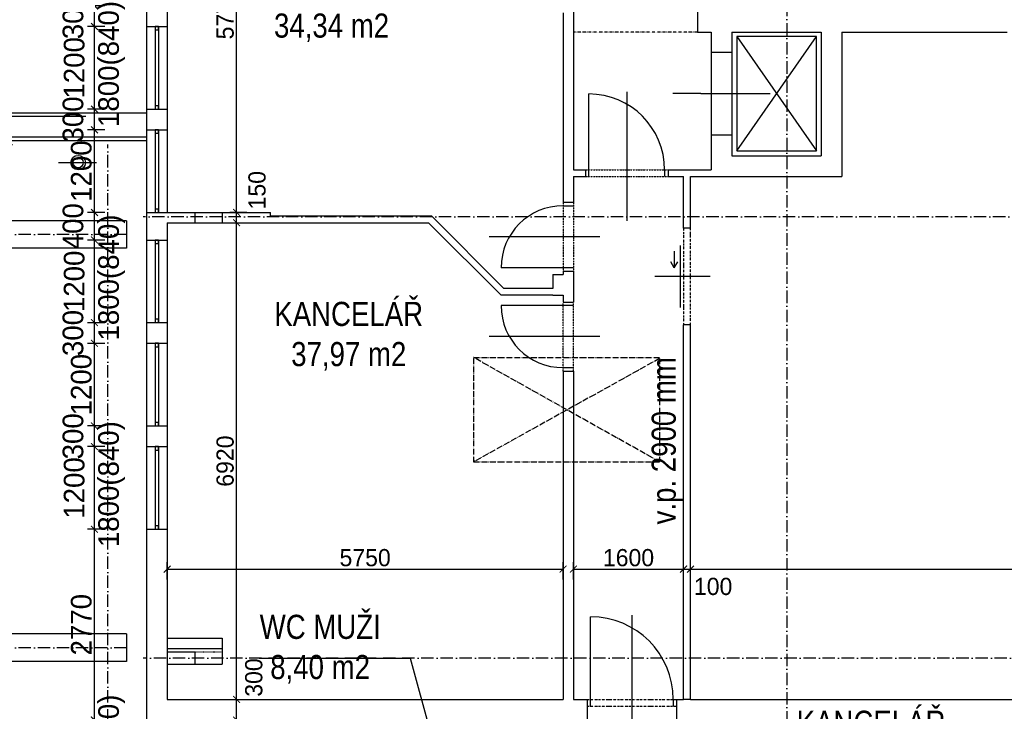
# Model space of a CAD drawing. Header units: millimetres. Extents: x -637441 to -130928, y -380379 to -53767.
# Tile 48 of 193: x -470113 to -455814, y -269380 to -259339. Entities that reach past the tile are written whole.
import ezdxf

# ---------------------------------------------------------------- set-up
doc = ezdxf.new("R2010")
doc.units = ezdxf.units.MM
doc.header["$LTSCALE"] = 10
for name, pattern in [('ACAD_ISO02W100', [15, 12, -3]), ('ACAD_ISO03W100', [30, 12, -18]), ('ACAD_ISO05W100', [34, 24, -3, 0.5, -3, 0.5, -3]), ('ACAD_ISO10W100', [18.5, 12, -3, 0.5, -3]), ('ACAD_ISO12W100', [22, 12, -3, 0.5, -3, 0.5, -3]), ('DASHDOT', [25.4, 12.7, -6.35, 0, -6.35])]:
    doc.linetypes.add(name, pattern=pattern)
for name, color, linetype in [('6_Slabě', 105, 'Continuous'), ('Kóty', 7, 'Continuous'), ('Osy', 1, 'DASHDOT'), ('POPIS', 7, 'Continuous'), ('SLABE', 7, 'Continuous'), ('SLABĚ', 7, 'Continuous'), ('Výplně otvorů', 7, 'Continuous'), ('ZDIVO', 6, 'Continuous')]:
    doc.layers.add(name, color=color, linetype=linetype)
doc.styles.add('NARROW', font='txt')
doc.styles.add('TGV styl', font='txt')
doc.dimstyles.new('VNITŘEK 1-200', dxfattribs={"dimtxt": 250, "dimasz": 100, "dimexe": 100, "dimexo": 250, "dimgap": 40, "dimtad": 1, "dimdec": 0, "dimzin": 0, "dimdsep": 46, "dimtxsty": 'TGV styl', "dimblk1": 'ARCHTICK', "dimblk2": 'ARCHTICK', "dimsah": 1, "dimcen": 0.09, "dimclrd": 256, "dimclre": 256, "dimclrt": 220, "dimadec": 0, "dimazin": 0, "dimtfac": 1, "dimtdec": 0, "dimtofl": 0, "dimtmove": 2, "dimatfit": 3, "dimldrblk": 'ARCHTICK', "dimfxl": 150, "dimfxlon": 1, "dimtolj": 1, "dimtzin": 0, "dimarcsym": 0})
doc.dimstyles.new('VNĚJŠEK 1-100', dxfattribs={"dimtxt": 300, "dimasz": 100, "dimexe": 100, "dimexo": 250, "dimgap": 40, "dimtad": 1, "dimdec": 0, "dimzin": 0, "dimdsep": 46, "dimtxsty": 'TGV styl', "dimblk1": 'ARCHTICK', "dimblk2": 'ARCHTICK', "dimsah": 1, "dimcen": 0.09, "dimclrd": 256, "dimclre": 256, "dimclrt": 220, "dimadec": 0, "dimazin": 0, "dimtfac": 1, "dimtdec": 0, "dimtofl": 0, "dimtmove": 2, "dimatfit": 3, "dimldrblk": 'ARCHTICK', "dimfxl": 350, "dimfxlon": 1, "dimtolj": 1, "dimtzin": 0, "dimarcsym": 0})

# ---------------------------------------------------------------- blocks, each defined once
blk = doc.blocks.new('_ArchTick')
at = {"color": 0, "const_width": 0.15}
blk.add_lwpolyline([(-0.5, -0.5), (0.5, 0.5)], dxfattribs=at)
blk = doc.blocks.new('*D376')
at = {"layer": 'DEFPOINTS', "color": 0, "ltscale": 0.35}
for p in [(-467971, -269208), (-466963, -269208), (-467971, -269508)]:
    blk.add_point(p, dxfattribs=at)
at = {"layer": 'Kóty', "lineweight": -2, "ltscale": 0.35}
for p, q in [((-467113, -269208), (-466863, -269208)), ((-466963, -269508), (-466963, -269208)), ((-467113, -269508), (-466863, -269508))]:
    blk.add_line(p, q, dxfattribs=at)
at = {"layer": 'Kóty', "lineweight": -2, "ltscale": 0.35, "xscale": 100, "yscale": 100, "zscale": 100}
for p, rotation in [((-466963, -269208), 90), ((-466963, -269508), 270)]:
    blk.add_blockref('_ArchTick', p, dxfattribs=dict(at, rotation=rotation))
at = {"layer": 'Kóty', "color": 220, "ltscale": 0.35, "insert": (-466712, -268890), "char_height": 250, "attachment_point": 5, "rotation": 90, "style": 'TGV styl'}
blk.add_mtext('\\A1;300', dxfattribs=at)
blk = doc.blocks.new('*D377')
at = {"layer": 'DEFPOINTS', "color": 0, "ltscale": 0.35}
for p in [(-467971, -262288), (-466963, -262288), (-467971, -269208)]:
    blk.add_point(p, dxfattribs=at)
at = {"layer": 'Kóty', "lineweight": -2, "ltscale": 0.35}
for p, q in [((-467113, -262288), (-466863, -262288)), ((-466963, -269208), (-466963, -262288)), ((-467113, -269208), (-466863, -269208))]:
    blk.add_line(p, q, dxfattribs=at)
at = {"layer": 'Kóty', "lineweight": -2, "ltscale": 0.35, "xscale": 100, "yscale": 100, "zscale": 100}
for p, rotation in [((-466963, -262288), 90), ((-466963, -269208), 270)]:
    blk.add_blockref('_ArchTick', p, dxfattribs=dict(at, rotation=rotation))
at = {"layer": 'Kóty', "color": 220, "ltscale": 0.35, "insert": (-467128, -265748), "char_height": 250, "attachment_point": 5, "rotation": 90, "style": 'TGV styl'}
blk.add_mtext('\\A1;6920', dxfattribs=at)
blk = doc.blocks.new('*D58')
at = {"layer": 'DEFPOINTS', "color": 0, "ltscale": 0.35}
for p in [(-467971, -262138), (-466963, -262138), (-467971, -262288)]:
    blk.add_point(p, dxfattribs=at)
at = {"layer": 'Kóty', "lineweight": -2, "ltscale": 0.35}
for p, q in [((-467113, -262138), (-466863, -262138)), ((-466963, -262288), (-466963, -262138)), ((-467113, -262288), (-466863, -262288))]:
    blk.add_line(p, q, dxfattribs=at)
at = {"layer": 'Kóty', "lineweight": -2, "ltscale": 0.35, "xscale": 100, "yscale": 100, "zscale": 100}
for p, rotation in [((-466963, -262138), 90), ((-466963, -262288), 270)]:
    blk.add_blockref('_ArchTick', p, dxfattribs=dict(at, rotation=rotation))
at = {"layer": 'Kóty', "color": 220, "ltscale": 0.35, "insert": (-466665, -261815), "char_height": 250, "attachment_point": 5, "rotation": 90, "style": 'TGV styl'}
blk.add_mtext('\\A1;150', dxfattribs=at)
blk = doc.blocks.new('*D59')
at = {"layer": 'DEFPOINTS', "color": 0, "ltscale": 0.35}
for p in [(-467171, -256368), (-466963, -256368), (-466471, -262138)]:
    blk.add_point(p, dxfattribs=at)
at = {"layer": 'Kóty', "lineweight": -2, "ltscale": 0.35}
for p, q in [((-466963, -256368), (-466863, -256368)), ((-466963, -262138), (-466963, -256368)), ((-466813, -262138), (-467063, -262138))]:
    blk.add_line(p, q, dxfattribs=at)
at = {"layer": 'Kóty', "lineweight": -2, "ltscale": 0.35, "xscale": 100, "yscale": 100, "zscale": 100}
for p, rotation in [((-466963, -256368), 90), ((-466963, -262138), 270)]:
    blk.add_blockref('_ArchTick', p, dxfattribs=dict(at, rotation=rotation))
at = {"layer": 'Kóty', "color": 220, "ltscale": 0.35, "insert": (-467128, -259253), "char_height": 250, "attachment_point": 5, "rotation": 90, "style": 'TGV styl'}
blk.add_mtext('\\A1;5770', dxfattribs=at)
blk = doc.blocks.new('*D392')
at = {"layer": 'DEFPOINTS', "color": 0, "ltscale": 0.35}
for p in [(-462221, -267316), (-467971, -269208), (-462221, -269208)]:
    blk.add_point(p, dxfattribs=at)
at = {"layer": 'Kóty', "lineweight": -2, "ltscale": 0.35}
for p, q in [((-467971, -267466), (-467971, -267216)), ((-462221, -267466), (-462221, -267216)), ((-467971, -267316), (-462221, -267316))]:
    blk.add_line(p, q, dxfattribs=at)
at = {"layer": 'Kóty', "lineweight": -2, "ltscale": 0.35, "xscale": 100, "yscale": 100, "zscale": 100, "rotation": 180}
blk.add_blockref('_ArchTick', (-467971, -267316), dxfattribs=at)
at = {"layer": 'Kóty', "lineweight": -2, "ltscale": 0.35, "xscale": 100, "yscale": 100, "zscale": 100}
blk.add_blockref('_ArchTick', (-462221, -267316), dxfattribs=at)
at = {"layer": 'Kóty', "color": 220, "ltscale": 0.35, "insert": (-465096, -267151), "char_height": 250, "attachment_point": 5, "style": 'TGV styl'}
blk.add_mtext('\\A1;5750', dxfattribs=at)
blk = doc.blocks.new('*D393')
at = {"layer": 'DEFPOINTS', "color": 0, "ltscale": 0.35}
for p in [(-460471, -267316), (-462071, -269208), (-460471, -269208)]:
    blk.add_point(p, dxfattribs=at)
at = {"layer": 'Kóty', "lineweight": -2, "ltscale": 0.35}
for p, q in [((-462071, -267466), (-462071, -267216)), ((-460471, -267466), (-460471, -267216)), ((-462071, -267316), (-460471, -267316))]:
    blk.add_line(p, q, dxfattribs=at)
at = {"layer": 'Kóty', "lineweight": -2, "ltscale": 0.35, "xscale": 100, "yscale": 100, "zscale": 100, "rotation": 180}
blk.add_blockref('_ArchTick', (-462071, -267316), dxfattribs=at)
at = {"layer": 'Kóty', "lineweight": -2, "ltscale": 0.35, "xscale": 100, "yscale": 100, "zscale": 100}
blk.add_blockref('_ArchTick', (-460471, -267316), dxfattribs=at)
at = {"layer": 'Kóty', "color": 220, "ltscale": 0.35, "insert": (-461271, -267151), "char_height": 250, "attachment_point": 5, "style": 'TGV styl'}
blk.add_mtext('\\A1;1600', dxfattribs=at)
blk = doc.blocks.new('*D394')
at = {"layer": 'DEFPOINTS', "color": 0, "ltscale": 0.35}
for p in [(-460371, -267316), (-460471, -269208), (-460371, -269208)]:
    blk.add_point(p, dxfattribs=at)
at = {"layer": 'Kóty', "lineweight": -2, "ltscale": 0.35}
for p, q in [((-460471, -267466), (-460471, -267216)), ((-460371, -267466), (-460371, -267216)), ((-460471, -267316), (-460371, -267316))]:
    blk.add_line(p, q, dxfattribs=at)
at = {"layer": 'Kóty', "lineweight": -2, "ltscale": 0.35, "xscale": 100, "yscale": 100, "zscale": 100, "rotation": 180}
blk.add_blockref('_ArchTick', (-460471, -267316), dxfattribs=at)
at = {"layer": 'Kóty', "lineweight": -2, "ltscale": 0.35, "xscale": 100, "yscale": 100, "zscale": 100}
blk.add_blockref('_ArchTick', (-460371, -267316), dxfattribs=at)
at = {"layer": 'Kóty', "color": 220, "ltscale": 0.35, "insert": (-460042, -267569), "char_height": 250, "attachment_point": 5, "style": 'TGV styl'}
blk.add_mtext('\\A1;100', dxfattribs=at)
blk = doc.blocks.new('*D395')
at = {"layer": 'DEFPOINTS', "color": 0, "ltscale": 0.35}
for p in [(-449971, -267316), (-460371, -269208), (-449971, -269208)]:
    blk.add_point(p, dxfattribs=at)
at = {"layer": 'Kóty', "lineweight": -2, "ltscale": 0.35}
for p, q in [((-460371, -267466), (-460371, -267216)), ((-449971, -267466), (-449971, -267216)), ((-460371, -267316), (-449971, -267316))]:
    blk.add_line(p, q, dxfattribs=at)
at = {"layer": 'Kóty', "lineweight": -2, "ltscale": 0.35, "xscale": 100, "yscale": 100, "zscale": 100, "rotation": 180}
blk.add_blockref('_ArchTick', (-460371, -267316), dxfattribs=at)
at = {"layer": 'Kóty', "lineweight": -2, "ltscale": 0.35, "xscale": 100, "yscale": 100, "zscale": 100}
blk.add_blockref('_ArchTick', (-449971, -267316), dxfattribs=at)
at = {"layer": 'Kóty', "color": 220, "ltscale": 0.35, "insert": (-455171, -267151), "char_height": 250, "attachment_point": 5, "style": 'TGV styl'}
blk.add_mtext('\\A1;10400', dxfattribs=at)
blk = doc.blocks.new('*D493')
at = {"layer": 'DEFPOINTS', "color": 0, "ltscale": 0.35}
for p in [(-469027, -269508), (-468271, -269508), (-468271, -270708)]:
    blk.add_point(p, dxfattribs=at)
at = {"layer": 'Kóty', "lineweight": -2, "ltscale": 0.35}
for p, q in [((-468877, -269508), (-469127, -269508)), ((-469027, -270708), (-469027, -269508)), ((-468877, -270708), (-469127, -270708))]:
    blk.add_line(p, q, dxfattribs=at)
at = {"layer": 'Kóty', "lineweight": -2, "ltscale": 0.35, "xscale": 100, "yscale": 100, "zscale": 100}
for p, rotation in [((-469027, -269508), 90), ((-469027, -270708), 270)]:
    blk.add_blockref('_ArchTick', p, dxfattribs=dict(at, rotation=rotation))
at = {"layer": 'Kóty', "color": 220, "ltscale": 0.35, "insert": (-469027, -270108), "char_height": 300, "attachment_point": 5, "rotation": 90, "style": 'TGV styl'}
blk.add_mtext('\\A1;1200\\P 1800(840)', dxfattribs=at)
blk = doc.blocks.new('*D494')
at = {"layer": 'DEFPOINTS', "color": 0, "ltscale": 0.35}
for p in [(-469027, -266738), (-468271, -266738), (-468271, -269508)]:
    blk.add_point(p, dxfattribs=at)
at = {"layer": 'Kóty', "lineweight": -2, "ltscale": 0.35}
for p, q in [((-468877, -266738), (-469127, -266738)), ((-469027, -269508), (-469027, -266738)), ((-468877, -269508), (-469127, -269508))]:
    blk.add_line(p, q, dxfattribs=at)
at = {"layer": 'Kóty', "lineweight": -2, "ltscale": 0.35, "xscale": 100, "yscale": 100, "zscale": 100}
for p, rotation in [((-469027, -266738), 90), ((-469027, -269508), 270)]:
    blk.add_blockref('_ArchTick', p, dxfattribs=dict(at, rotation=rotation))
at = {"layer": 'Kóty', "color": 220, "ltscale": 0.35, "insert": (-469217, -268123), "char_height": 300, "attachment_point": 5, "rotation": 90, "style": 'TGV styl'}
blk.add_mtext('\\A1;2770', dxfattribs=at)
blk = doc.blocks.new('*D495')
at = {"layer": 'DEFPOINTS', "color": 0, "ltscale": 0.35}
for p in [(-469027, -265538), (-468271, -265538), (-468271, -266738)]:
    blk.add_point(p, dxfattribs=at)
at = {"layer": 'Kóty', "lineweight": -2, "ltscale": 0.35}
for p, q in [((-468877, -265538), (-469127, -265538)), ((-469027, -266738), (-469027, -265538)), ((-468877, -266738), (-469127, -266738))]:
    blk.add_line(p, q, dxfattribs=at)
at = {"layer": 'Kóty', "lineweight": -2, "ltscale": 0.35, "xscale": 100, "yscale": 100, "zscale": 100}
for p, rotation in [((-469027, -265538), 90), ((-469027, -266738), 270)]:
    blk.add_blockref('_ArchTick', p, dxfattribs=dict(at, rotation=rotation))
at = {"layer": 'Kóty', "color": 220, "ltscale": 0.35, "insert": (-469027, -266138), "char_height": 300, "attachment_point": 5, "rotation": 90, "style": 'TGV styl'}
blk.add_mtext('\\A1;1200\\P 1800(840)', dxfattribs=at)
blk = doc.blocks.new('*D496')
at = {"layer": 'DEFPOINTS', "color": 0, "ltscale": 0.35}
for p in [(-469027, -265238), (-468271, -265238), (-468271, -265538)]:
    blk.add_point(p, dxfattribs=at)
at = {"layer": 'Kóty', "lineweight": -2, "ltscale": 0.35}
for p, q in [((-468877, -265238), (-469127, -265238)), ((-469027, -265538), (-469027, -265238)), ((-468877, -265538), (-469127, -265538))]:
    blk.add_line(p, q, dxfattribs=at)
at = {"layer": 'Kóty', "lineweight": -2, "ltscale": 0.35, "xscale": 100, "yscale": 100, "zscale": 100}
for p, rotation in [((-469027, -265238), 90), ((-469027, -265538), 270)]:
    blk.add_blockref('_ArchTick', p, dxfattribs=dict(at, rotation=rotation))
at = {"layer": 'Kóty', "color": 220, "ltscale": 0.35, "insert": (-469337, -265388), "char_height": 300, "attachment_point": 5, "rotation": 90, "style": 'TGV styl'}
blk.add_mtext('\\A1;300', dxfattribs=at)
blk = doc.blocks.new('*D497')
at = {"layer": 'DEFPOINTS', "color": 0, "ltscale": 0.35}
for p in [(-469027, -264038), (-468271, -264038), (-468271, -265238)]:
    blk.add_point(p, dxfattribs=at)
at = {"layer": 'Kóty', "lineweight": -2, "ltscale": 0.35}
for p, q in [((-468877, -264038), (-469127, -264038)), ((-469027, -265238), (-469027, -264038)), ((-468877, -265238), (-469127, -265238))]:
    blk.add_line(p, q, dxfattribs=at)
at = {"layer": 'Kóty', "lineweight": -2, "ltscale": 0.35, "xscale": 100, "yscale": 100, "zscale": 100}
for p, rotation in [((-469027, -264038), 90), ((-469027, -265238), 270)]:
    blk.add_blockref('_ArchTick', p, dxfattribs=dict(at, rotation=rotation))
at = {"layer": 'Kóty', "color": 220, "ltscale": 0.35, "insert": (-469217, -264638), "char_height": 300, "attachment_point": 5, "rotation": 90, "style": 'TGV styl'}
blk.add_mtext('\\A1;1200', dxfattribs=at)
blk = doc.blocks.new('*D498')
at = {"layer": 'DEFPOINTS', "color": 0, "ltscale": 0.35}
for p in [(-469027, -263738), (-468271, -263738), (-468271, -264038)]:
    blk.add_point(p, dxfattribs=at)
at = {"layer": 'Kóty', "lineweight": -2, "ltscale": 0.35}
for p, q in [((-468877, -263738), (-469127, -263738)), ((-469027, -264038), (-469027, -263738)), ((-468877, -264038), (-469127, -264038))]:
    blk.add_line(p, q, dxfattribs=at)
at = {"layer": 'Kóty', "lineweight": -2, "ltscale": 0.35, "xscale": 100, "yscale": 100, "zscale": 100}
for p, rotation in [((-469027, -263738), 90), ((-469027, -264038), 270)]:
    blk.add_blockref('_ArchTick', p, dxfattribs=dict(at, rotation=rotation))
at = {"layer": 'Kóty', "color": 220, "ltscale": 0.35, "insert": (-469337, -263888), "char_height": 300, "attachment_point": 5, "rotation": 90, "style": 'TGV styl'}
blk.add_mtext('\\A1;300', dxfattribs=at)
blk = doc.blocks.new('*D499')
at = {"layer": 'DEFPOINTS', "color": 0, "ltscale": 0.35}
for p in [(-469027, -262538), (-468271, -262538), (-468271, -263738)]:
    blk.add_point(p, dxfattribs=at)
at = {"layer": 'Kóty', "lineweight": -2, "ltscale": 0.35}
for p, q in [((-468877, -262538), (-469127, -262538)), ((-469027, -263738), (-469027, -262538)), ((-468877, -263738), (-469127, -263738))]:
    blk.add_line(p, q, dxfattribs=at)
at = {"layer": 'Kóty', "lineweight": -2, "ltscale": 0.35, "xscale": 100, "yscale": 100, "zscale": 100}
for p, rotation in [((-469027, -262538), 90), ((-469027, -263738), 270)]:
    blk.add_blockref('_ArchTick', p, dxfattribs=dict(at, rotation=rotation))
at = {"layer": 'Kóty', "color": 220, "ltscale": 0.35, "insert": (-469027, -263138), "char_height": 300, "attachment_point": 5, "rotation": 90, "style": 'TGV styl'}
blk.add_mtext('\\A1;1200\\P 1800(840)', dxfattribs=at)
blk = doc.blocks.new('*D500')
at = {"layer": 'DEFPOINTS', "color": 0, "ltscale": 0.35}
for p in [(-469027, -262138), (-468271, -262138), (-468271, -262538)]:
    blk.add_point(p, dxfattribs=at)
at = {"layer": 'Kóty', "lineweight": -2, "ltscale": 0.35}
for p, q in [((-468877, -262138), (-469127, -262138)), ((-469027, -262538), (-469027, -262138)), ((-468877, -262538), (-469127, -262538))]:
    blk.add_line(p, q, dxfattribs=at)
at = {"layer": 'Kóty', "lineweight": -2, "ltscale": 0.35, "xscale": 100, "yscale": 100, "zscale": 100}
for p, rotation in [((-469027, -262138), 90), ((-469027, -262538), 270)]:
    blk.add_blockref('_ArchTick', p, dxfattribs=dict(at, rotation=rotation))
at = {"layer": 'Kóty', "color": 220, "ltscale": 0.35, "insert": (-469337, -262338), "char_height": 300, "attachment_point": 5, "rotation": 90, "style": 'TGV styl'}
blk.add_mtext('\\A1;400', dxfattribs=at)
blk = doc.blocks.new('*D501')
at = {"layer": 'DEFPOINTS', "color": 0, "ltscale": 0.35}
for p in [(-469027, -260938), (-468271, -260938), (-468271, -262138)]:
    blk.add_point(p, dxfattribs=at)
at = {"layer": 'Kóty', "lineweight": -2, "ltscale": 0.35}
for p, q in [((-468877, -260938), (-469127, -260938)), ((-469027, -262138), (-469027, -260938)), ((-468877, -262138), (-469127, -262138))]:
    blk.add_line(p, q, dxfattribs=at)
at = {"layer": 'Kóty', "lineweight": -2, "ltscale": 0.35, "xscale": 100, "yscale": 100, "zscale": 100}
for p, rotation in [((-469027, -260938), 90), ((-469027, -262138), 270)]:
    blk.add_blockref('_ArchTick', p, dxfattribs=dict(at, rotation=rotation))
at = {"layer": 'Kóty', "color": 220, "ltscale": 0.35, "insert": (-469217, -261538), "char_height": 300, "attachment_point": 5, "rotation": 90, "style": 'TGV styl'}
blk.add_mtext('\\A1;1200', dxfattribs=at)
blk = doc.blocks.new('*D502')
at = {"layer": 'DEFPOINTS', "color": 0, "ltscale": 0.35}
for p in [(-469027, -260638), (-468271, -260638), (-468271, -260938)]:
    blk.add_point(p, dxfattribs=at)
at = {"layer": 'Kóty', "lineweight": -2, "ltscale": 0.35}
for p, q in [((-468877, -260638), (-469127, -260638)), ((-469027, -260938), (-469027, -260638)), ((-468877, -260938), (-469127, -260938))]:
    blk.add_line(p, q, dxfattribs=at)
at = {"layer": 'Kóty', "lineweight": -2, "ltscale": 0.35, "xscale": 100, "yscale": 100, "zscale": 100}
for p, rotation in [((-469027, -260638), 90), ((-469027, -260938), 270)]:
    blk.add_blockref('_ArchTick', p, dxfattribs=dict(at, rotation=rotation))
at = {"layer": 'Kóty', "color": 220, "ltscale": 0.35, "insert": (-469337, -260788), "char_height": 300, "attachment_point": 5, "rotation": 90, "style": 'TGV styl'}
blk.add_mtext('\\A1;300', dxfattribs=at)
blk = doc.blocks.new('*D503')
at = {"layer": 'DEFPOINTS', "color": 0, "ltscale": 0.35}
for p in [(-469027, -259438), (-468271, -259438), (-468271, -260638)]:
    blk.add_point(p, dxfattribs=at)
at = {"layer": 'Kóty', "lineweight": -2, "ltscale": 0.35}
for p, q in [((-468877, -259438), (-469127, -259438)), ((-469027, -260638), (-469027, -259438)), ((-468877, -260638), (-469127, -260638))]:
    blk.add_line(p, q, dxfattribs=at)
at = {"layer": 'Kóty', "lineweight": -2, "ltscale": 0.35, "xscale": 100, "yscale": 100, "zscale": 100}
for p, rotation in [((-469027, -259438), 90), ((-469027, -260638), 270)]:
    blk.add_blockref('_ArchTick', p, dxfattribs=dict(at, rotation=rotation))
at = {"layer": 'Kóty', "color": 220, "ltscale": 0.35, "insert": (-469027, -260038), "char_height": 300, "attachment_point": 5, "rotation": 90, "style": 'TGV styl'}
blk.add_mtext('\\A1;1200\\P 1800(840)', dxfattribs=at)
blk = doc.blocks.new('*D504')
at = {"layer": 'DEFPOINTS', "color": 0, "ltscale": 0.35}
for p in [(-469027, -259138), (-468271, -259138), (-468271, -259438)]:
    blk.add_point(p, dxfattribs=at)
at = {"layer": 'Kóty', "lineweight": -2, "ltscale": 0.35}
for p, q in [((-468877, -259138), (-469127, -259138)), ((-469027, -259438), (-469027, -259138)), ((-468877, -259438), (-469127, -259438))]:
    blk.add_line(p, q, dxfattribs=at)
at = {"layer": 'Kóty', "lineweight": -2, "ltscale": 0.35, "xscale": 100, "yscale": 100, "zscale": 100}
for p, rotation in [((-469027, -259138), 90), ((-469027, -259438), 270)]:
    blk.add_blockref('_ArchTick', p, dxfattribs=dict(at, rotation=rotation))
at = {"layer": 'Kóty', "color": 220, "ltscale": 0.35, "insert": (-469337, -259288), "char_height": 300, "attachment_point": 5, "rotation": 90, "style": 'TGV styl'}
blk.add_mtext('\\A1;300', dxfattribs=at)

msp = doc.modelspace()

# ---------------------------------------------------------------- linework, layer by layer
at = {"layer": '6_Slabě'}
for q in [(-467171.228, -268467.964), (-467971.228, -269117.964)]:
    msp.add_line((-467971.228, -268467.964), q, dxfattribs=at)
at = {"layer": 'Kóty'}
for p, q in [((-461297.415, -260388.349), (-461297.415, -262261.614)), ((-460221.114, -260411.174), (-460627.705, -260411.174)), ((-460221.114, -260411.174), (-459214.522, -260411.174)), ((-461686.577, -262490.833), (-463293.416, -262490.833)), ((-460086.577, -263067.964), (-460886.577, -263067.964)), ((-461686.577, -263940.833), (-463293.416, -263940.833)), ((-461221.977, -267986.077), (-461221.977, -269691.841))]:
    msp.add_line(p, q, dxfattribs=at)
at = {"layer": 'Kóty', "ltscale": 0.35}
for p, q in [((-466637.225, -268607.964), (-464444.179, -268607.964)), ((-464444.179, -268607.964), (-464094.563, -269885.779))]:
    msp.add_line(p, q, dxfattribs=at)
at = {"layer": 'Osy', "linetype": 'ACAD_ISO10W100', "ltscale": 1.5}
for p, q in [((-458971.228, -256057.964), (-458971.228, -286837.964)), ((-468834.228, -286457.964), (-468834.228, -261149.707)), ((-449971.228, -262200.833), (-468321.228, -262200.833)), ((-468561.228, -262457.964), (-491561.228, -262457.964)), ((-468561.228, -268457.964), (-491561.228, -268457.964)), ((-449671.228, -268607.964), (-468321.228, -268607.964))]:
    msp.add_line(p, q, dxfattribs=at)
at = {"layer": 'SLABE'}
for p, q in [((-468561.228, -262257.964), (-468561.228, -262657.964)), ((-468561.228, -268257.964), (-468561.228, -268657.964))]:
    msp.add_line(p, q, dxfattribs=at)
at = {"layer": 'SLABE', "linetype": 'ACAD_ISO05W100', "ltscale": 0.35}
for p, q in [((-463521.228, -264241.933), (-460821.228, -264241.933)), ((-460821.228, -265758.582), (-463521.228, -264241.933)), ((-460821.228, -264258.582), (-463521.228, -265758.582)), ((-463521.228, -264258.582), (-463521.228, -265758.582)), ((-460821.228, -264258.582), (-460821.228, -265758.582)), ((-463521.228, -265758.582), (-460821.228, -265758.582))]:
    msp.add_line(p, q, dxfattribs=at)
at = {"layer": 'SLABE', "linetype": 'ACAD_ISO02W100', "ltscale": 50}
msp.add_lwpolyline([(-475151.228, -260740.833), (-468271.228, -260740.833)], dxfattribs=at)
at = {"layer": 'SLABĚ'}
for p, q in [((-468271.228, -259437.833), (-468271.228, -260637.833)), ((-467971.228, -259437.833), (-467971.228, -260637.833)), ((-458542.335, -259585.503), (-459695.806, -259585.503)), ((-459695.806, -261245.53), (-458542.335, -259585.503)), ((-459695.806, -259585.503), (-458542.335, -261245.53)), ((-459695.806, -259585.503), (-459695.806, -261245.53)), ((-458542.335, -261245.53), (-458542.335, -259585.503)), ((-460071.228, -259811.174), (-460071.228, -261011.174)), ((-459771.228, -259811.174), (-459771.228, -261011.174)), ((-468271.228, -260937.833), (-468271.228, -262137.833)), ((-467971.228, -260937.833), (-467971.228, -262137.833)), ((-459695.806, -261245.53), (-458542.335, -261245.53)), ((-469548.863, -261414.844), (-468995.459, -261414.844)), ((-467571.228, -262137.833), (-467571.228, -262287.833)), ((-467571.228, -262140.833), (-467571.228, -262287.833)), ((-468561.228, -262257.964), (-491561.228, -262257.964)), ((-468561.228, -262657.964), (-491561.228, -262657.964)), ((-468271.228, -262537.833), (-468271.228, -263737.833)), ((-467971.228, -262537.833), (-467971.228, -263737.833)), ((-468271.228, -264037.833), (-468271.228, -265237.833)), ((-467971.228, -264037.833), (-467971.228, -265237.833)), ((-468271.228, -265537.833), (-468271.228, -266737.833)), ((-467971.228, -265537.833), (-467971.228, -266737.833)), ((-468561.228, -268257.964), (-491561.228, -268257.964)), ((-467971.228, -268517.964), (-467971.228, -268697.964)), ((-467971.228, -268517.964), (-467571.228, -268517.964)), ((-467571.228, -268517.964), (-467571.228, -268697.964)), ((-468561.228, -268657.964), (-491561.228, -268657.964)), ((-467971.228, -268645.095), (-467971.228, -268825.095)), ((-460371.228, -269207.964), (-460471.228, -269207.964))]:
    msp.add_line(p, q, dxfattribs=at)
at = {"layer": 'SLABĚ', "linetype": 'ACAD_ISO12W100', "ltscale": 0.35}
msp.add_line((-460271.228, -259517.964), (-462071.228, -259517.964), dxfattribs=at)
at = {"layer": 'SLABĚ', "linetype": 'ACAD_ISO10W100', "ltscale": 50}
msp.add_line((-476215.817, -261149.707), (-468834.228, -261149.707), dxfattribs=at)
at = {"layer": 'SLABĚ', "linetype": 'ACAD_ISO02W100', "ltscale": 10}
for p, q in [((-467171.228, -262137.833), (-467171.228, -262287.833)), ((-467171.228, -262140.833), (-467171.228, -262287.833)), ((-467171.228, -268517.964), (-467171.228, -268697.964))]:
    msp.add_line(p, q, dxfattribs=at)
at = {"layer": 'SLABĚ', "linetype": 'ACAD_ISO03W100', "ltscale": 0.05}
msp.add_line((-467571.228, -268517.964), (-467171.228, -268517.964), dxfattribs=at)
at = {"layer": 'SLABĚ'}
for points in [[(-475501.228, -260487.964), (-475501.228, -261090.833), (-468271.228, -261090.833)], [(-475451.228, -260487.964), (-475451.228, -261040.833), (-468271.228, -261040.833)], [(-475151.228, -260690.833), (-468271.228, -260690.833)]]:
    msp.add_lwpolyline(points, dxfattribs=at)
for radius in [105, 75]:
    msp.add_circle((-469264.228, -261414.844), radius, dxfattribs=at)
at = {"layer": 'Výplně otvorů'}
for p, q in [((-468146.228, -259437.833), (-468146.228, -260637.833)), ((-468096.228, -259437.833), (-468096.228, -260637.833)), ((-468146.228, -260937.833), (-468146.228, -262137.833)), ((-468096.228, -260937.833), (-468096.228, -262137.833)), ((-468146.228, -262537.833), (-468146.228, -263737.833)), ((-468096.228, -262537.833), (-468096.228, -263737.833)), ((-468146.228, -264037.833), (-468146.228, -265237.833)), ((-468096.228, -264037.833), (-468096.228, -265237.833)), ((-468146.228, -265537.833), (-468146.228, -266737.833)), ((-468096.228, -265537.833), (-468096.228, -266737.833))]:
    msp.add_line(p, q, dxfattribs=at)
at = {"layer": 'Výplně otvorů', "ltscale": 10}
for p, q in [((-461847.415, -261617.964), (-461847.415, -260417.964)), ((-460747.415, -261517.964), (-460747.415, -261617.964)), ((-460521.228, -262617.964), (-460521.228, -263517.964)), ((-461821.977, -269307.964), (-461821.977, -268007.964)), ((-460621.977, -269207.964), (-460621.977, -269307.964))]:
    msp.add_line(p, q, dxfattribs=at)
at = {"layer": 'Výplně otvorů', "linetype": 'ACAD_ISO12W100', "lineweight": -3, "ltscale": 0.175}
for p, q in [((-461897.415, -261517.964), (-460697.415, -261517.964)), ((-461897.415, -261617.964), (-460697.415, -261617.964)), ((-462221.228, -261990.833), (-462221.228, -262990.833)), ((-462071.228, -261990.833), (-462071.228, -262990.833)), ((-462221.228, -264440.833), (-462221.228, -263440.833)), ((-462071.228, -264440.833), (-462071.228, -263440.833))]:
    msp.add_line(p, q, dxfattribs=at)
at = {"layer": 'Výplně otvorů', "ltscale": 0.35}
for p, q in [((-462221.228, -262040.833), (-462071.228, -262040.833)), ((-462071.228, -262940.833), (-463121.228, -262940.833)), ((-462071.228, -263490.833), (-463121.228, -263490.833)), ((-462221.228, -264390.833), (-462071.228, -264390.833))]:
    msp.add_line(p, q, dxfattribs=at)
at = {"layer": 'Výplně otvorů', "linetype": 'ACAD_ISO12W100', "lineweight": -3, "ltscale": 0.25}
for p, q in [((-460471.228, -262367.964), (-460471.228, -263767.964)), ((-460371.228, -263767.964), (-460371.228, -262367.964)), ((-461871.977, -269207.964), (-460571.977, -269207.964)), ((-461871.977, -269307.964), (-460571.977, -269307.964))]:
    msp.add_line(p, q, dxfattribs=at)
at = {"layer": 'Výplně otvorů', "linetype": 'ACAD_ISO03W100', "ltscale": 5}
for p, q in [((-460607.041, -262697.962), (-460607.041, -262941.961)), ((-460607.041, -262941.961), (-460657.041, -262855.359)), ((-460607.041, -262941.961), (-460557.041, -262855.359))]:
    msp.add_line(p, q, dxfattribs=at)
at = {"layer": 'Výplně otvorů'}
for points in [[(-468146.228, -259487.833), (-468096.228, -259487.833), (-468096.228, -259437.833), (-468146.228, -259437.833)], [(-468146.228, -260637.833), (-468096.228, -260637.833), (-468096.228, -260587.833), (-468146.228, -260587.833)], [(-468146.228, -260987.833), (-468096.228, -260987.833), (-468096.228, -260937.833), (-468146.228, -260937.833)], [(-468146.228, -262587.833), (-468096.228, -262587.833), (-468096.228, -262537.833), (-468146.228, -262537.833)], [(-468146.228, -263737.833), (-468096.228, -263737.833), (-468096.228, -263687.833), (-468146.228, -263687.833)], [(-468146.228, -264087.833), (-468096.228, -264087.833), (-468096.228, -264037.833), (-468146.228, -264037.833)], [(-468146.228, -265237.833), (-468096.228, -265237.833), (-468096.228, -265187.833), (-468146.228, -265187.833)], [(-468146.228, -265587.833), (-468096.228, -265587.833), (-468096.228, -265537.833), (-468146.228, -265537.833)], [(-468146.228, -266737.833), (-468096.228, -266737.833), (-468096.228, -266687.833), (-468146.228, -266687.833)]]:
    msp.add_lwpolyline(points, close=True, dxfattribs=at)
msp.add_lwpolyline([(-468096.228, -262137.833), (-468096.228, -262087.833), (-468146.228, -262087.833), (-468146.228, -262137.833)], dxfattribs=at)
at = {"layer": 'Výplně otvorů', "ltscale": 0.35}
for centre, radius, start, end in [((-461847.415, -261517.964), 1100, 0, 90), ((-462221.228, -262940.833), 900, 90, 180), ((-462221.228, -263490.833), 900, 180, 270), ((-461821.977, -269207.964), 1200, 0, 90)]:
    msp.add_arc(centre, radius, start, end, dxfattribs=at)
at = {"layer": 'ZDIVO'}
for p, q in [((-462071.228, -256517.964), (-462071.228, -261517.964)), ((-468271.228, -259137.833), (-468271.228, -259437.833)), ((-467971.228, -259137.833), (-467971.228, -259437.833)), ((-460271.228, -259217.964), (-460271.228, -259517.964)), ((-462221.228, -259240.833), (-462221.228, -261990.833)), ((-468271.228, -259437.833), (-467971.228, -259437.833)), ((-460271.228, -259517.964), (-460071.228, -259517.964)), ((-460071.228, -259517.964), (-460071.228, -259811.174)), ((-459771.228, -259517.964), (-458471.228, -259517.964)), ((-459771.228, -259517.964), (-459771.228, -259811.174)), ((-458471.228, -259517.964), (-458471.228, -261317.964)), ((-458171.228, -259517.964), (-455771.228, -259517.964)), ((-458171.228, -259517.964), (-458171.228, -261617.964)), ((-460071.228, -259811.174), (-459771.228, -259811.174)), ((-468271.228, -260637.833), (-467971.228, -260637.833)), ((-468271.228, -260637.833), (-468271.228, -260937.833)), ((-467971.228, -260637.833), (-467971.228, -260937.833)), ((-468271.228, -260937.833), (-467971.228, -260937.833)), ((-460071.228, -261011.174), (-459771.228, -261011.174)), ((-460071.228, -261011.174), (-460071.228, -261517.964)), ((-459771.228, -261011.174), (-459771.228, -261317.964)), ((-459771.228, -261317.964), (-458471.228, -261317.964)), ((-462071.228, -261517.964), (-461897.415, -261517.964)), ((-461897.415, -261517.964), (-461897.415, -261617.964)), ((-460697.415, -261517.964), (-460697.415, -261617.964)), ((-460697.415, -261517.964), (-460071.228, -261517.964)), ((-462071.228, -261617.964), (-462071.228, -261990.833)), ((-462071.228, -261617.964), (-461897.415, -261617.964)), ((-460697.415, -261617.964), (-460471.228, -261617.964)), ((-460471.228, -262367.964), (-460471.228, -261617.964)), ((-460371.228, -261617.964), (-458171.228, -261617.964)), ((-460371.228, -262367.964), (-460371.228, -261617.964)), ((-462221.228, -261990.833), (-462071.228, -261990.833)), ((-468271.228, -262137.833), (-468271.228, -262537.833)), ((-468271.228, -262137.833), (-467971.228, -262137.833)), ((-467971.228, -262137.833), (-466471.228, -262137.833)), ((-466471.228, -262187.833), (-466471.228, -262137.833)), ((-466471.228, -262187.833), (-464132.807, -262187.833)), ((-463079.807, -263240.833), (-464132.807, -262187.833)), ((-467971.228, -262287.833), (-464174.228, -262287.833)), ((-467971.228, -262287.833), (-467971.228, -262537.833)), ((-463121.228, -263340.833), (-464174.228, -262287.833)), ((-460371.228, -262367.964), (-460471.228, -262367.964)), ((-468271.228, -262537.833), (-467971.228, -262537.833)), ((-462371.228, -263040.833), (-462221.228, -263040.833)), ((-462371.228, -263040.833), (-462371.228, -263240.833)), ((-462221.228, -262990.833), (-462071.228, -262990.833)), ((-462221.228, -262990.833), (-462221.228, -263040.833)), ((-462071.228, -262990.833), (-462071.228, -263440.833)), ((-462371.228, -263240.833), (-463079.807, -263240.833)), ((-462371.228, -263340.833), (-463121.228, -263340.833)), ((-462371.228, -263340.833), (-462221.228, -263340.833)), ((-462221.228, -263340.833), (-462221.228, -263440.833)), ((-462221.228, -263440.833), (-462071.228, -263440.833)), ((-468271.228, -263737.833), (-468271.228, -264037.833)), ((-468271.228, -263737.833), (-467971.228, -263737.833)), ((-467971.228, -263737.833), (-467971.228, -264037.833)), ((-460471.228, -269207.964), (-460471.228, -263767.964)), ((-460371.228, -263767.964), (-460471.228, -263767.964)), ((-460371.228, -269207.964), (-460371.228, -263767.964)), ((-468271.228, -264037.833), (-467971.228, -264037.833)), ((-462221.228, -264440.833), (-462071.228, -264440.833)), ((-462221.228, -264440.833), (-462221.228, -269207.964)), ((-462071.228, -264440.833), (-462071.228, -269207.964)), ((-468271.228, -265237.833), (-468271.228, -265537.833)), ((-468271.228, -265237.833), (-467971.228, -265237.833)), ((-467971.228, -265237.833), (-467971.228, -265537.833)), ((-468271.228, -265537.833), (-467971.228, -265537.833)), ((-468271.228, -266737.833), (-467971.228, -266737.833)), ((-468271.228, -266737.833), (-468271.228, -269507.964)), ((-467971.228, -266737.833), (-467971.228, -268317.964)), ((-467971.228, -267707.964), (-467971.228, -269207.964)), ((-467971.228, -268317.964), (-467171.228, -268317.964)), ((-467171.228, -268317.964), (-467171.228, -268697.964)), ((-467971.228, -268697.964), (-467571.228, -268697.964)), ((-467571.228, -268697.964), (-467171.228, -268697.964)), ((-467971.228, -269207.964), (-462221.228, -269207.964)), ((-462071.228, -269207.964), (-461871.977, -269207.964)), ((-461871.977, -269207.964), (-461871.977, -269507.964)), ((-460571.977, -269207.964), (-460571.977, -269507.964)), ((-460571.977, -269207.964), (-460471.228, -269207.964)), ((-460371.228, -269207.964), (-449971.228, -269207.964))]:
    msp.add_line(p, q, dxfattribs=at)

# ---------------------------------------------------------------- texts
at = {"layer": 'POPIS', "style": 'NARROW'}
msp.add_text('v.p. 2900 mm', height=350, rotation=90, dxfattribs=at).set_placement((-460584.845, -266667.586))
at = {"layer": 'POPIS', "char_height": 350, "width": 2838.66043, "attachment_point": 1, "style": 'NARROW'}
for s, insert in [('{\\W3.19799; }KANCELÁŘ\\P{\\W5.40035; }34,34 m2', (-467021.481, -258666.027)), ('{\\W3.19799; }KANCELÁŘ\\P{\\W5.40035; }37,97 m2', (-466771.481, -263435.674)), ('\\pi1419.3;\\P\\pi615.48;10,50 m2', (-510256.266, -264426.621)), ('{\\W5.02455; }WC MUŽI\\P{\\W6.39821; }8,40 m2', (-467187.296, -267979.147)), ('{\\W3.19799; }KANCELÁŘ\\P{\\W5.52026; }19,98 m2', (-459185.962, -269371.469))]:
    msp.add_mtext(s, dxfattribs=dict(at, insert=insert))

# ---------------------------------------------------------------- dimensions: what is measured, and where the dimension line sits
at = {"layer": 'Kóty', "ltscale": 0.35}
for base, p1, p2, picture, middle in [((-466962.591, -256367.964), (-466471.228, -262137.833), (-467171.228, -256367.964), '*D59', (-467127.591, -259252.898)), ((-466962.591, -262287.833), (-467971.228, -269207.964), (-467971.228, -262287.833), '*D377', (-467127.591, -265747.898))]:
    dim = msp.add_linear_dim(base=base, p1=p1, p2=p2, angle=90, dimstyle='VNITŘEK 1-200', dxfattribs=at)
    dim.commit()
    dim.dimension.update_dxf_attribs({"geometry": picture, "text_midpoint": middle})
for base, p1, p2, picture, middle in [((-469026.91, -259137.833), (-468271.228, -259437.833), (-468271.228, -259137.833), '*D504', (-469336.91, -259287.833)), ((-469026.91, -260637.833), (-468271.228, -260937.833), (-468271.228, -260637.833), '*D502', (-469336.91, -260787.833)), ((-469026.91, -260937.833), (-468271.228, -262137.833), (-468271.228, -260937.833), '*D501', (-469216.91, -261537.833)), ((-469026.91, -262137.833), (-468271.228, -262537.833), (-468271.228, -262137.833), '*D500', (-469336.91, -262337.833)), ((-469026.91, -263737.833), (-468271.228, -264037.833), (-468271.228, -263737.833), '*D498', (-469336.91, -263887.833)), ((-469026.91, -264037.833), (-468271.228, -265237.833), (-468271.228, -264037.833), '*D497', (-469216.91, -264637.833)), ((-469026.91, -265237.833), (-468271.228, -265537.833), (-468271.228, -265237.833), '*D496', (-469336.91, -265387.833)), ((-469026.91, -266737.833), (-468271.228, -269507.964), (-468271.228, -266737.833), '*D494', (-469216.91, -268122.898))]:
    dim = msp.add_linear_dim(base=base, p1=p1, p2=p2, angle=90, dimstyle='VNĚJŠEK 1-100', override={"dimfxl": 150}, dxfattribs=at)
    dim.commit()
    dim.dimension.update_dxf_attribs({"geometry": picture, "text_midpoint": middle})
for base, p1, p2, picture, middle in [((-469026.91, -259437.833), (-468271.228, -260637.833), (-468271.228, -259437.833), '*D503', (-469026.91, -260037.833)), ((-469026.91, -262537.833), (-468271.228, -263737.833), (-468271.228, -262537.833), '*D499', (-469026.91, -263137.833)), ((-469026.91, -265537.833), (-468271.228, -266737.833), (-468271.228, -265537.833), '*D495', (-469026.91, -266137.833)), ((-469026.91, -269507.964), (-468271.228, -270707.964), (-468271.228, -269507.964), '*D493', (-469026.91, -270107.964))]:
    dim = msp.add_linear_dim(base=base, p1=p1, p2=p2, angle=90, text='<>\\X 1800(840)', dimstyle='VNĚJŠEK 1-100', override={"dimfxl": 150}, dxfattribs=at)
    dim.commit()
    dim.dimension.update_dxf_attribs({"geometry": picture, "text_midpoint": middle, "dimtype": 160})
for base, p1, p2, picture, middle in [((-466962.591, -262137.833), (-467971.228, -262287.833), (-467971.228, -262137.833), '*D58', (-466664.896, -261815.462)), ((-466962.591, -269207.964), (-467971.228, -269507.964), (-467971.228, -269207.964), '*D376', (-466711.905, -268890.355))]:
    dim = msp.add_linear_dim(base=base, p1=p1, p2=p2, angle=90, dimstyle='VNITŘEK 1-200', dxfattribs=at)
    dim.commit()
    dim.dimension.update_dxf_attribs({"geometry": picture, "text_midpoint": middle, "dimtype": 160})
for base, p1, p2, picture, middle in [((-462221.228, -267316.153), (-467971.228, -269207.964), (-462221.228, -269207.964), '*D392', (-465096.228, -267151.153)), ((-460471.228, -267316.153), (-462071.228, -269207.964), (-460471.228, -269207.964), '*D393', (-461271.228, -267151.153)), ((-449971.228, -267316.153), (-460371.228, -269207.964), (-449971.228, -269207.964), '*D395', (-455171.228, -267151.153))]:
    dim = msp.add_linear_dim(base=base, p1=p1, p2=p2, dimstyle='VNITŘEK 1-200', dxfattribs=at)
    dim.commit()
    dim.dimension.update_dxf_attribs({"geometry": picture, "text_midpoint": middle})
dim = msp.add_linear_dim(base=(-460371.228, -267316.153), p1=(-460471.228, -269207.964), p2=(-460371.228, -269207.964), dimstyle='VNITŘEK 1-200', dxfattribs=at)
dim.commit()
dim.dimension.update_dxf_attribs({"geometry": '*D394', "text_midpoint": (-460042.208, -267569.484), "dimtype": 160})

doc.saveas('drawing.dxf')
